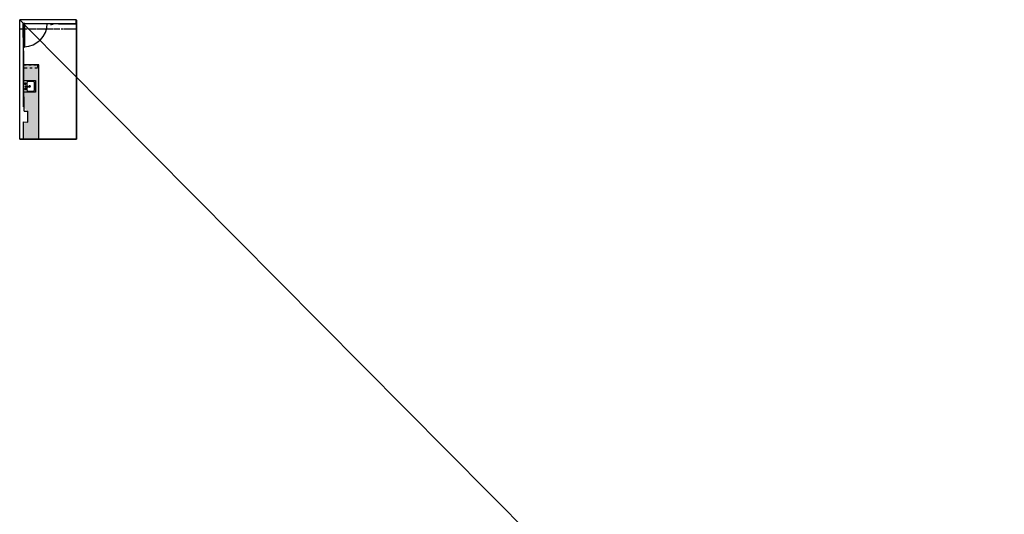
# Model space of a CAD drawing. Header units: metres. Extents: x -3644 to 205, y -1286 to 3747.
# Tile 32 of 32: x 105 to 143, y -19 to 0. Entities that reach past the tile are written whole.
import ezdxf

# ---------------------------------------------------------------- set-up
doc = ezdxf.new("R2010")
doc.units = ezdxf.units.M
doc.linetypes.add('_Tracejado pequeno', pattern=[0.00225, 0.0015, -0.00075])
doc.linetypes.add('DASHDOT', pattern=[1, 0.5, -0.25, 0, -0.25])
for name, color, linetype, lineweight in [('A-DETL', 90, 'Continuous', 25), ('A-DOOR', 31, 'Continuous', 25), ('A-GLAZ', 151, 'Continuous', 25), ('A-WALL', 113, 'Continuous', 25), ('Cotas', 1, 'Continuous', 5), ('P-SANR-FIXT', 6, 'Continuous', 25), ('Pintura Tubo Hidráulico', 147, 'Continuous', 30), ('Q-CASE', 31, 'Continuous', 25)]:
    doc.layers.add(name, color=color, linetype=linetype, lineweight=lineweight)
doc.layers.add('TigreCad', color=5, linetype='Continuous')

# ---------------------------------------------------------------- blocks, each defined once
blk = doc.blocks.new('22150405p')
at = {"layer": 'TigreCad', "linetype": 'Continuous'}
for p, q in [((15, 22), (17, 23)), ((15, 22), (15, -15)), ((17, 23), (17, -17)), ((17, 23), (38, 23)), ((38, 23), (41, 26)), ((38, 23), (38, -23)), ((41, 26), (41, -26)), ((41, 26), (46, 26)), ((47, 25), (47, 21)), ((47, 21), (47, -21)), ((-26, -41), (-23, -38)), ((-26, -41), (26, -41)), ((-26, -46), (-26, -41)), ((-21, -47), (-25, -47)), ((-23, -17), (-22, -15)), ((-23, -17), (17, -17)), ((-23, -38), (-23, -17)), ((-23, -38), (23, -38)), ((-22, -15), (15, -15)), ((21, -47), (-21, -47)), ((15, -15), (17, -17)), ((17, -17), (24, -24)), ((25, -47), (21, -47)), ((23, -27), (23, -38)), ((23, -38), (26, -41)), ((26, -41), (26, -46)), ((38, -23), (27, -23)), ((41, -26), (38, -23)), ((46, -26), (41, -26)), ((47, -21), (47, -25))]:
    blk.add_line(p, q, dxfattribs=at)
for centre, radius, start, end in [((15, -15), 37, 90, 180), ((46, 25), 1, 359.9992, 89.9997), ((-25, -46), 1, 180, 270), ((27, -27), 4, 90, 180), ((25, -46), 1, 270, 0), ((46, -25), 1, 270.0002, 0.0003)]:
    blk.add_arc(centre, radius, start, end, dxfattribs=at)
blk = doc.blocks.new('RG 25mm')
at = {"layer": 'Pintura Tubo Hidráulico'}
h = blk.add_hatch(color=256, dxfattribs=at)
h.paths.add_polyline_path([(0.031, 0.07), (0.031, 0.05, 0.055589), (0.028, 0.05), (0.002, 0.05), (0.002, 0.07)])
h.paths.add_polyline_path([(0.002, 0.05), (-0.002, 0.05), (-0.002, 0.07), (0.002, 0.07)])
h.paths.add_polyline_path([(-0.002, 0.05), (-0.028, 0.05, 0.055589), (-0.031, 0.05), (-0.031, 0.07), (-0.002, 0.07)])
at = {"layer": 'Pintura Tubo Hidráulico', "extrusion": (-1.85e-14, -2.2e-15, -1)}
h = blk.add_hatch(color=256, dxfattribs=at)
h.paths.add_polyline_path([(0.024, -0.015, -0.006589), (0.024, -0.015), (0.021, -0.016), (0.018, -0.018), (0.016, -0.02), (0.014, -0.023), (0.014, -0.025, -0.11025), (0.014, -0.027, -0.901946), (0.007, -0.028), (0.005, -0.026), (0.002, -0.025), (0, -0.025), (-0.003, -0.025), (-0.005, -0.025), (-0.007, -0.026, -0.165267), (-0.007, -0.029, -0.001938), (-0.007, -0.029, -0.00833), (-0.007, -0.029, -0.011895), (-0.007, -0.029, -0.928252), (-0.014, -0.025), (-0.014, -0.023), (-0.016, -0.02), (-0.018, -0.018), (-0.021, -0.016), (-0.024, -0.015, -1.045066), (-0.028, -0.008, -0.002602), (-0.028, -0.008), (-0.026, -0.006), (-0.026, -0.004), (-0.025, -0.003), (-0.025, -0.001), (-0.025, 0.001), (-0.025, 0.002), (-0.025, 0.003), (-0.026, 0.005), (-0.027, 0.006), (-0.027, 0.007, -0.834218), (-0.026, 0.015, -0.107369), (-0.025, 0.014), (-0.023, 0.015), (-0.021, 0.015), (-0.019, 0.017), (-0.017, 0.019), (-0.015, 0.021), (-0.014, 0.023), (-0.014, 0.025, -0.14537), (-0.014, 0.027, -0.977013), (-0.007, 0.026), (-0.005, 0.025), (-0.003, 0.025), (0, 0.025), (0.002, 0.025), (0.002, 0.025), (0.005, 0.026), (0.007, 0.028, -0.071996), (0.007, 0.029, -0.930887), (0.014, 0.025), (0.014, 0.023), (0.015, 0.021), (0.017, 0.019), (0.019, 0.017), (0.021, 0.015), (0.023, 0.015), (0.025, 0.014, -0.034109), (0.025, 0.015, -0.01162), (0.025, 0.015, -0.943821), (0.027, 0.007), (0.027, 0.006), (0.026, 0.005), (0.025, 0.003), (0.025, 0.002), (0.025, 0.001), (0.025, -0.001), (0.025, -0.003), (0.026, -0.004), (0.026, -0.006), (0.028, -0.008, -0.018048), (0.028, -0.008, -1)])
h.paths.add_polyline_path([(0.023, 0.008, -0.16378), (0.022, 0.011), (0.02, 0.011), (0.019, 0.012), (0.017, 0.013, -0.144854), (0.021, 0.002), (0.022, 0.005)], flags=16)
h.paths.add_polyline_path([(0, 0.02, 1), (0, -0.02, 1)], flags=16)
h.paths.add_polyline_path([(0, 0.015, 1), (0, -0.015, 1)], flags=0)
h.paths.add_polyline_path([(0.021, -0.002, -0.159507), (0.016, -0.014), (0.02, -0.012), (0.022, -0.011, -0.153432), (0.023, -0.009, -0.002074), (0.023, -0.009), (0.023, -0.008), (0.021, -0.004)], flags=16)
h.paths.add_polyline_path([(0, 0.014, 1), (0, -0.014, 1)], flags=0)
h.paths.add_polyline_path([(0.013, 0.017), (0.012, 0.018), (0.011, 0.02), (0.01, 0.023, -0.130531), (0.008, 0.023), (0.008, 0.023), (0.007, 0.022), (0.005, 0.022), (0.004, 0.021), (0.003, 0.021, -0.114489), (0.012, 0.018, -0.011442)], flags=16)
h.paths.add_polyline_path([(0.004, 0.004), (-0.001, 0.005), (-0.005, 0.001), (-0.004, -0.004), (0.001, -0.005), (0.005, -0.001)], flags=0)
h.paths.add_polyline_path([(0.014, -0.016, -0.141644), (0.003, -0.021), (0.004, -0.021), (0.005, -0.022), (0.007, -0.022), (0.008, -0.023), (0.009, -0.024, -0.114205), (0.01, -0.023), (0.01, -0.022), (0.012, -0.018)], flags=16)
h.paths.add_polyline_path([(-0.006, 0.021), (-0.008, 0.022), (-0.009, 0.023, -0.062617), (-0.01, 0.023, -0.003503), (-0.01, 0.023), (-0.011, 0.02), (-0.012, 0.018), (-0.013, 0.017, -0.113501), (-0.004, 0.021)], flags=16)
h.paths.add_polyline_path([(-0.019, 0.012), (-0.02, 0.011), (-0.022, 0.011, -0.108436), (-0.023, 0.009, -0.017216), (-0.023, 0.009, -0.010198), (-0.023, 0.009, -0.003677), (-0.023, 0.009, -0.02324), (-0.023, 0.008), (-0.022, 0.005), (-0.021, 0.002, -0.144854), (-0.017, 0.013)], flags=16)
h.paths.add_polyline_path([(-0.004, -0.021, -0.129), (-0.014, -0.016), (-0.012, -0.018), (-0.01, -0.022), (-0.01, -0.023, -0.031324), (-0.01, -0.023, -0.008199), (-0.01, -0.023), (-0.008, -0.022), (-0.006, -0.021)], flags=16)
h.paths.add_polyline_path([(-0.016, -0.014, -0.159507), (-0.021, -0.002), (-0.021, -0.004), (-0.023, -0.008), (-0.023, -0.009, -0.160633), (-0.022, -0.011, 0.004954), (-0.022, -0.011), (-0.02, -0.012)], flags=16)
at = {"layer": 'Pintura Tubo Hidráulico'}
h = blk.add_hatch(color=256, dxfattribs=at)
h.paths.add_polyline_path([(-0.028, 0.05), (0.028, 0.05, 0.072751), (0.024, 0.048), (-0.024, 0.048, 0.072751)])
h.paths.add_polyline_path([(-0.024, 0.048), (0.024, 0.048, 0.045145), (0.022, 0.047), (-0.022, 0.047, 0.045145)])
h.paths.add_polyline_path([(-0.022, 0.047), (0.022, 0.047, 0.038443), (0.02, 0.045), (-0.02, 0.045, 0.038443)])
h.paths.add_polyline_path([(-0.02, 0.045), (0.02, 0.045, 0.032042), (0.019, 0.044), (-0.019, 0.044, 0.032042)])
h.paths.add_polyline_path([(-0.019, 0.044), (0.019, 0.044, 0.030872), (0.018, 0.042), (-0.018, 0.042, 0.030872)])
h.paths.add_polyline_path([(-0.018, 0.042), (0.018, 0.042, 0.027547), (0.017, 0.041), (-0.017, 0.041, 0.027547)])
h.paths.add_polyline_path([(-0.017, 0.041), (0.017, 0.041, 0.027755), (0.017, 0.039), (-0.017, 0.039, 0.027755)])
h.paths.add_polyline_path([(-0.017, 0.039), (0.017, 0.039, 0.025602), (0.016, 0.038), (-0.016, 0.038, 0.025602)])
h.paths.add_polyline_path([(-0.016, 0.038), (0.016, 0.038, 0.026493), (0.016, 0.036), (-0.016, 0.036, 0.026493)])
h.paths.add_polyline_path([(-0.016, 0.036), (0.016, 0.036), (0.016, 0.035), (-0.016, 0.035)])
h.paths.add_polyline_path([(-0.016, 0.033), (0.016, 0.033), (0.016, 0.032), (-0.016, 0.032)])
h.paths.add_polyline_path([(-0.016, 0.035), (0.016, 0.035), (0.016, 0.033), (-0.016, 0.033)])
at = {"layer": 'Pintura Tubo Hidráulico', "extrusion": (-1.85e-14, -2.2e-15, -1)}
h = blk.add_hatch(color=256, dxfattribs=at)
h.paths.add_polyline_path([(0.02, 0.021), (0.02, 0.032), (0.023, 0.032), (0.023, 0.021)])
h.paths.add_polyline_path([(0.017, 0.021), (0.017, 0.032), (0.02, 0.032), (0.02, 0.021)])
h.paths.add_polyline_path([(0.015, 0.021), (0.014, 0.023), (0.014, 0.025, 0.317461), (0.013, 0.029), (0.013, 0.032), (0.017, 0.032), (0.017, 0.021)])
h.paths.add_polyline_path([(0.007, 0.028), (0.005, 0.026), (0.002, 0.025), (0.002, 0.032), (0.013, 0.032), (0.013, 0.029, 0.564747)])
h.paths.add_polyline_path([(-0.005, 0.025), (-0.007, 0.026, 0.700009), (-0.013, 0.029), (-0.013, 0.032), (-0.002, 0.032), (-0.002, 0.025), (-0.003, 0.025)])
h.paths.add_polyline_path([(-0.014, 0.025), (-0.014, 0.023), (-0.015, 0.021), (-0.017, 0.021), (-0.017, 0.032), (-0.013, 0.032), (-0.013, 0.029, 0.317461)])
h.paths.add_polyline_path([(-0.02, 0.021), (-0.02, 0.032), (-0.017, 0.032), (-0.017, 0.021)])
h.paths.add_polyline_path([(-0.023, 0.021), (-0.023, 0.032), (-0.02, 0.032), (-0.02, 0.021)])
at = {"layer": 'Pintura Tubo Hidráulico'}
h = blk.add_hatch(color=256, dxfattribs=at)
h.paths.add_polyline_path([(-0.02, 0, 1), (0.02, 0, 1)])
h.paths.add_polyline_path([(0.015, 0, -1), (-0.015, 0, -1)], flags=16)
h.paths.add_polyline_path([(0.014, 0, -1), (-0.014, 0, -1)], flags=0)
h.paths.add_polyline_path([(0.005, 0.001), (0.004, -0.004), (-0.001, -0.005), (-0.005, -0.001), (-0.004, 0.004), (0.001, 0.005)], flags=0)
h.paths.add_polyline_path([(0.014, 0, 1), (-0.014, 0, 1)], flags=0)
h = blk.add_hatch(color=256, dxfattribs=at)
edge = h.paths.add_edge_path()
edge.add_ellipse((0, 0), major_axis=(0, 0.0135), ratio=1, start_angle=0, end_angle=360, ccw=False)
h = blk.add_hatch(color=256, dxfattribs=at)
h.paths.add_polyline_path([(-0.01, 0.023), (-0.011, 0.021), (-0.004, 0.021), (-0.005, 0.022), (-0.007, 0.022), (-0.008, 0.023), (-0.008, 0.023, -0.130531)])
h.paths.add_polyline_path([(0.009, 0.023), (0.008, 0.022), (0.006, 0.021), (0.005, 0.021), (0.011, 0.021), (0.01, 0.023, -0.066135)])
at = {"layer": 'Pintura Tubo Hidráulico', "extrusion": (-1.85e-14, -2.2e-15, -1)}
blk.add_hatch(color=256, dxfattribs=at).paths.add_polyline_path([(0, 0.025), (-0.002, 0.025), (-0.002, 0.032), (0.002, 0.032), (0.002, 0.025), (0.002, 0.025)])
at = {"layer": 'Pintura Tubo Hidráulico'}
h = blk.add_hatch(color=256, dxfattribs=at)
h.paths.add_polyline_path([(-0.002, -0.07), (-0.031, -0.07), (-0.031, -0.05, 0.055589), (-0.028, -0.05), (-0.002, -0.05)])
h.paths.add_polyline_path([(-0.002, -0.05), (0.002, -0.05), (0.002, -0.07), (-0.002, -0.07)])
h.paths.add_polyline_path([(0.002, -0.05), (0.028, -0.05, 0.055589), (0.031, -0.05), (0.031, -0.07), (0.002, -0.07)])
h = blk.add_hatch(color=256, dxfattribs=at)
h.paths.add_polyline_path([(-0.016, -0.036), (0.016, -0.036, 0.026493), (0.016, -0.038), (-0.016, -0.038, 0.026493)])
h.paths.add_polyline_path([(-0.016, -0.038), (0.016, -0.038, 0.025602), (0.017, -0.039), (-0.017, -0.039, 0.025602)])
h.paths.add_polyline_path([(-0.017, -0.039), (0.017, -0.039, 0.027755), (0.017, -0.041), (-0.017, -0.041, 0.027755)])
h.paths.add_polyline_path([(-0.017, -0.041), (0.017, -0.041, 0.027547), (0.018, -0.042), (-0.018, -0.042, 0.027547)])
h.paths.add_polyline_path([(-0.018, -0.042), (0.018, -0.042, 0.030872), (0.019, -0.044), (-0.019, -0.044, 0.030872)])
h.paths.add_polyline_path([(-0.019, -0.044), (0.019, -0.044, 0.032042), (0.02, -0.045), (-0.02, -0.045, 0.032042)])
h.paths.add_polyline_path([(-0.02, -0.045), (0.02, -0.045, 0.038443), (0.022, -0.047), (-0.022, -0.047, 0.038443)])
h.paths.add_polyline_path([(-0.022, -0.047), (0.022, -0.047, 0.045145), (0.024, -0.048), (-0.024, -0.048, 0.045145)])
h.paths.add_polyline_path([(-0.024, -0.048), (0.024, -0.048, 0.072751), (0.028, -0.05), (-0.028, -0.05, 0.072751)])
h = blk.add_hatch(color=256, dxfattribs=at)
h.paths.add_polyline_path([(-0.004, -0.021), (-0.005, -0.022), (-0.007, -0.022), (-0.008, -0.023), (-0.009, -0.024, 0.114205), (-0.01, -0.023), (-0.01, -0.022), (-0.011, -0.021)])
h.paths.add_polyline_path([(-0.007, -0.028), (-0.005, -0.026), (-0.002, -0.025), (-0.002, -0.032), (-0.013, -0.032), (-0.013, -0.03, 0.596321)])
h.paths.add_polyline_path([(-0.013, -0.03), (-0.013, -0.032), (-0.017, -0.032), (-0.017, -0.021), (-0.015, -0.021), (-0.014, -0.023), (-0.014, -0.025, 0.315906)])
h.paths.add_polyline_path([(-0.017, -0.032), (-0.02, -0.032), (-0.02, -0.021), (-0.017, -0.021)])
h.paths.add_polyline_path([(-0.02, -0.032), (-0.023, -0.032), (-0.023, -0.021), (-0.02, -0.021)])
at = {"layer": 'Pintura Tubo Hidráulico', "extrusion": (-1.85e-14, -2.2e-15, -1)}
h = blk.add_hatch(color=256, dxfattribs=at)
h.paths.add_polyline_path([(-0.002, -0.032), (-0.002, -0.025), (0, -0.025), (0.002, -0.025), (0.002, -0.025), (0.002, -0.032)])
h.paths.add_polyline_path([(-0.016, -0.035), (-0.016, -0.033), (0.016, -0.033), (0.016, -0.035)])
h = blk.add_hatch(color=256, dxfattribs=at)
h.paths.add_polyline_path([(-0.016, -0.036), (-0.016, -0.035), (0.016, -0.035), (0.016, -0.036)])
h.paths.add_polyline_path([(-0.016, -0.033), (-0.016, -0.032), (0.016, -0.032), (0.016, -0.033)])
at = {"layer": 'Pintura Tubo Hidráulico'}
h = blk.add_hatch(color=256, dxfattribs=at)
h.paths.add_polyline_path([(0.006, -0.021), (0.005, -0.021), (0.011, -0.021), (0.01, -0.022), (0.01, -0.023, 0.039533), (0.01, -0.023), (0.008, -0.022)])
h.paths.add_polyline_path([(0.002, -0.025), (0.003, -0.025), (0.005, -0.025), (0.007, -0.026, 0.726317), (0.013, -0.03), (0.013, -0.032), (0.002, -0.032)])
h.paths.add_polyline_path([(0.014, -0.025), (0.014, -0.023), (0.015, -0.021), (0.017, -0.021), (0.017, -0.032), (0.013, -0.032), (0.013, -0.03, 0.315906)])
h.paths.add_polyline_path([(0.017, -0.021), (0.02, -0.021), (0.02, -0.032), (0.017, -0.032)])
h.paths.add_polyline_path([(0.02, -0.021), (0.023, -0.021), (0.023, -0.032), (0.02, -0.032)])
at = {"layer": 'TigreCad', "extrusion": (-1.88e-14, -2.5e-15, -1)}
for p, q in [((-0.031, 0.07), (-0.031, 0.05)), ((0.031, 0.07), (-0.031, 0.07)), ((0.028, 0.05), (-0.028, 0.05)), ((-0.027, 0.007), (-0.027, 0.006)), ((-0.027, 0.006), (-0.026, 0.005)), ((-0.026, 0.005), (-0.025, 0.003)), ((-0.023, 0.015), (-0.025, 0.014)), ((-0.025, 0.003), (-0.025, 0.002)), ((-0.025, 0.002), (-0.025, 0.001)), ((-0.025, 0.001), (-0.025, -0.001)), ((0.024, 0.048), (-0.024, 0.048)), ((-0.023, 0.021), (-0.023, 0.032)), ((-0.023, 0.032), (0.023, 0.032)), ((-0.015, 0.021), (-0.023, 0.021)), ((-0.021, 0.015), (-0.023, 0.015)), ((-0.022, 0.005), (-0.023, 0.008)), ((0.022, 0.047), (-0.022, 0.047)), ((-0.02, 0.011), (-0.022, 0.011)), ((-0.021, 0.002), (-0.022, 0.005)), ((-0.019, 0.017), (-0.021, 0.015)), ((-0.021, 0.001), (-0.021, 0.001)), ((0.02, 0.045), (-0.02, 0.045)), ((-0.02, 0.032), (-0.02, 0.021)), ((-0.019, 0.012), (-0.02, 0.011)), ((0.019, 0.044), (-0.019, 0.044)), ((-0.017, 0.019), (-0.019, 0.017)), ((-0.017, 0.013), (-0.019, 0.012)), ((0.018, 0.042), (-0.018, 0.042)), ((0.017, 0.041), (-0.017, 0.041)), ((0.017, 0.039), (-0.017, 0.039)), ((-0.017, 0.032), (-0.017, 0.021)), ((-0.015, 0.021), (-0.017, 0.019)), ((0.016, 0.038), (-0.016, 0.038)), ((0.016, 0.036), (-0.016, 0.036)), ((0.016, 0.035), (-0.016, 0.035)), ((0.016, 0.033), (-0.016, 0.033)), ((0.016, 0.032), (-0.016, 0.032)), ((-0.014, 0.023), (-0.015, 0.021)), ((-0.014, 0.025), (-0.014, 0.023)), ((-0.013, 0.032), (-0.013, 0.029)), ((-0.012, 0.018), (-0.013, 0.017)), ((-0.011, 0.02), (-0.012, 0.018)), ((-0.01, 0.023), (-0.011, 0.02)), ((-0.004, 0.021), (-0.011, 0.021)), ((-0.007, 0.022), (-0.008, 0.023)), ((-0.008, 0.023), (-0.008, 0.023)), ((-0.007, 0.028), (-0.005, 0.026)), ((-0.005, 0.022), (-0.007, 0.022)), ((-0.005, 0.026), (-0.002, 0.025)), ((-0.004, 0.021), (-0.005, 0.022)), ((-0.004, 0.004), (-0.005, -0.001)), ((-0.003, 0.021), (-0.004, 0.021)), ((0.001, 0.005), (-0.004, 0.004)), ((-0.002, 0.032), (-0.002, 0.025)), ((-0.002, 0.025), (0, 0.025)), ((0, 0.025), (0.003, 0.025)), ((0.005, 0.001), (0.001, 0.005)), ((0.002, 0.025), (0.002, 0.032)), ((0.003, 0.025), (0.005, 0.025)), ((0.006, 0.021), (0.003, 0.021)), ((0.004, -0.004), (0.005, 0.001)), ((0.005, 0.025), (0.007, 0.026)), ((0.011, 0.021), (0.005, 0.021)), ((0.008, 0.022), (0.006, 0.021)), ((0.009, 0.023), (0.008, 0.022)), ((0.01, 0.023), (0.011, 0.02)), ((0.011, 0.02), (0.012, 0.018)), ((0.012, 0.018), (0.013, 0.016)), ((0.013, 0.032), (0.013, 0.029)), ((0.014, 0.025), (0.014, 0.023)), ((0.014, 0.023), (0.015, 0.021)), ((0.023, 0.021), (0.015, 0.021)), ((0.015, 0.021), (0.017, 0.019)), ((0.017, 0.032), (0.017, 0.021)), ((0.017, 0.019), (0.019, 0.017)), ((0.017, 0.013), (0.019, 0.012)), ((0.019, 0.017), (0.021, 0.015)), ((0.019, 0.012), (0.02, 0.011)), ((0.02, 0.032), (0.02, 0.021)), ((0.02, 0.011), (0.022, 0.011)), ((0.021, 0.015), (0.023, 0.015)), ((0.021, 0.002), (0.022, 0.005)), ((0.021, 0.001), (0.021, 0.001)), ((0.022, 0.005), (0.023, 0.008)), ((0.023, 0.032), (0.023, 0.021)), ((0.023, 0.015), (0.025, 0.014)), ((0.026, 0.005), (0.025, 0.003)), ((0.025, 0.003), (0.025, 0.002)), ((0.025, 0.002), (0.025, 0.001)), ((0.025, 0.001), (0.025, -0.001)), ((0.027, 0.006), (0.026, 0.005)), ((0.027, 0.007), (0.027, 0.006)), ((0.031, 0.07), (0.031, 0.05)), ((-0.031, -0.07), (-0.031, -0.05)), ((0.031, -0.07), (-0.031, -0.07)), ((-0.026, -0.006), (-0.028, -0.008)), ((-0.025, -0.003), (-0.026, -0.004)), ((-0.026, -0.004), (-0.026, -0.006)), ((-0.025, -0.001), (-0.025, -0.003)), ((-0.021, -0.016), (-0.024, -0.015)), ((0.024, -0.048), (-0.024, -0.048)), ((-0.023, -0.008), (-0.021, -0.004)), ((-0.023, -0.009), (-0.023, -0.008)), ((-0.015, -0.021), (-0.023, -0.021)), ((-0.023, -0.021), (-0.023, -0.032)), ((-0.023, -0.032), (0.023, -0.032)), ((-0.02, -0.012), (-0.022, -0.011)), ((0.022, -0.047), (-0.022, -0.047)), ((-0.021, -0.004), (-0.021, -0.002)), ((-0.018, -0.018), (-0.021, -0.016)), ((-0.016, -0.014), (-0.02, -0.012)), ((-0.02, -0.032), (-0.02, -0.021)), ((0.02, -0.045), (-0.02, -0.045)), ((0.019, -0.044), (-0.019, -0.044)), ((-0.016, -0.02), (-0.018, -0.018)), ((0.018, -0.042), (-0.018, -0.042)), ((-0.017, -0.032), (-0.017, -0.021)), ((0.017, -0.039), (-0.017, -0.039)), ((0.017, -0.041), (-0.017, -0.041)), ((-0.014, -0.023), (-0.016, -0.02)), ((0.016, -0.032), (-0.016, -0.032)), ((0.016, -0.033), (-0.016, -0.033)), ((0.016, -0.035), (-0.016, -0.035)), ((0.016, -0.036), (-0.016, -0.036)), ((0.016, -0.038), (-0.016, -0.038)), ((-0.012, -0.018), (-0.014, -0.016)), ((-0.014, -0.025), (-0.014, -0.023)), ((-0.013, -0.032), (-0.013, -0.029)), ((-0.013, -0.032), (-0.013, -0.029)), ((-0.01, -0.022), (-0.012, -0.018)), ((-0.004, -0.021), (-0.011, -0.021)), ((-0.01, -0.023), (-0.01, -0.022)), ((-0.008, -0.023), (-0.009, -0.024)), ((-0.007, -0.022), (-0.008, -0.023)), ((-0.005, -0.022), (-0.007, -0.022)), ((-0.007, -0.028), (-0.005, -0.026)), ((-0.005, -0.001), (-0.001, -0.005)), ((-0.004, -0.021), (-0.005, -0.022)), ((-0.005, -0.026), (-0.002, -0.025)), ((-0.003, -0.021), (-0.004, -0.021)), ((-0.002, -0.025), (0, -0.025)), ((-0.002, -0.032), (-0.002, -0.025)), ((-0.001, -0.005), (0.004, -0.004)), ((0, -0.025), (0.003, -0.025)), ((0.002, -0.025), (0.002, -0.032)), ((0.003, -0.025), (0.005, -0.025)), ((0.006, -0.021), (0.004, -0.021)), ((0.011, -0.021), (0.005, -0.021)), ((0.005, -0.025), (0.007, -0.026)), ((0.008, -0.022), (0.006, -0.021)), ((0.01, -0.023), (0.008, -0.022)), ((0.01, -0.022), (0.012, -0.018)), ((0.01, -0.023), (0.01, -0.022)), ((0.012, -0.018), (0.014, -0.016)), ((0.013, -0.032), (0.013, -0.029)), ((0.013, -0.032), (0.013, -0.029)), ((0.014, -0.023), (0.016, -0.02)), ((0.014, -0.025), (0.014, -0.023)), ((0.023, -0.021), (0.015, -0.021)), ((0.016, -0.014), (0.02, -0.012)), ((0.016, -0.02), (0.018, -0.018)), ((0.017, -0.032), (0.017, -0.021)), ((0.018, -0.018), (0.021, -0.016)), ((0.02, -0.012), (0.022, -0.011)), ((0.02, -0.032), (0.02, -0.021)), ((0.021, -0.004), (0.021, -0.002)), ((0.023, -0.008), (0.021, -0.004)), ((0.021, -0.016), (0.024, -0.015)), ((0.023, -0.009), (0.023, -0.008)), ((0.023, -0.032), (0.023, -0.021)), ((0.025, -0.001), (0.025, -0.003)), ((0.025, -0.003), (0.026, -0.004)), ((0.026, -0.004), (0.026, -0.006)), ((0.026, -0.006), (0.028, -0.008)), ((0.031, -0.07), (0.031, -0.05))]:
    blk.add_line(p, q, dxfattribs=at)
for points in [[(0.016, 0.032), (0.016, 0.036)], [(-0.016, 0.032), (-0.016, 0.036)], [(0.016, -0.032), (0.016, -0.036)], [(-0.016, -0.032), (-0.016, -0.036)]]:
    blk.add_lwpolyline(points, dxfattribs=at)
for points in [[(-0.002, 0.07), (0.002, 0.07), (0.002, 0.05), (-0.002, 0.05)], [(-0.002, -0.07), (0.002, -0.07), (0.002, -0.05), (-0.002, -0.05)]]:
    blk.add_lwpolyline(points, close=True, dxfattribs=at)
for radius in [0.0197, 0.0154, 0.0135]:
    blk.add_circle((0, 0), radius, dxfattribs=at)
for centre, radius, start, end in [((0.031, 0.036), 0.0145, 89.1581, 176.6963), ((0.026, 0.011), 0.00379, 290.6581, 114.5133), ((0.026, 0.011), 0.00379, 184.9899, 222.1951), ((0, 0), 0.0212, 5.0207, 37.9894), ((0.01, 0.027), 0.00379, 334.5101, 162.7823), ((0, 0), 0.0212, 53.091, 81.8383), ((0.01, 0.027), 0.00379, 236.97, 266.7173), ((0, 0), 0.0212, 101.0072, 126.909), ((-0.01, 0.027), 0.00379, 355.07, 205.4899), ((-0.01, 0.027), 0.00379, 273.2827, 288.4176), ((-0.031, 0.036), 0.0145, 3.3037, 90.8419), ((0, 0), 0.0212, 142.0106, 174.9793), ((-0.026, 0.011), 0.00379, 317.8049, 355.0101), ((-0.026, 0.011), 0.00379, 65.4867, 249.3419), ((0.031, -0.036), 0.0145, 183.3037, 270.8419), ((0.026, -0.011), 0.00379, 241.925, 67.5708), ((0.026, -0.011), 0.00379, 143.4974, 178.8645), ((0, 0), 0.0212, 317.5396, 353.7904), ((0.01, -0.027), 0.00379, 191.8053, 25.1661), ((0, 0), 0.0212, 278.1617, 310.4095), ((0.01, -0.027), 0.00379, 94.1333, 120.1943), ((0, 0), 0.0212, 229.5905, 258.9928), ((-0.01, -0.027), 0.00379, 154.8339, 8.9268), ((-0.01, -0.027), 0.00379, 76.811, 85.8667), ((0, 0), 0.0212, 186.2096, 222.4604), ((-0.031, -0.036), 0.0145, 269.1581, 356.6963), ((-0.026, -0.011), 0.00379, 1.1355, 36.5026), ((-0.026, -0.011), 0.00379, 112.4292, 298.075)]:
    blk.add_arc(centre, radius, start, end, dxfattribs=at)
blk = doc.blocks.new('22150405s')
at = {"layer": 'TigreCad', "linetype": 'Continuous'}
for p, q in [((-26, -41), (-23, -38)), ((-26, -46), (-26, -41)), ((0, -41), (-26, -41)), ((0, -47), (-25, -47)), ((-23, -17), (-22, -15)), ((-23, -38), (-23, -17)), ((-20, -17), (-23, -17)), ((0, -38), (-23, -38)), ((-21, -15), (-21, -15)), ((-21, -15), (-21, -15)), ((23, -38), (0, -38)), ((26, -41), (0, -41)), ((25, -47), (0, -47)), ((23, -17), (20, -17)), ((21, -15), (21, -15)), ((21, -15), (21, -15)), ((23, -17), (22, -15)), ((23, -38), (23, -17)), ((26, -41), (23, -38)), ((26, -46), (26, -41))]:
    blk.add_line(p, q, dxfattribs=at)
for centre, radius, start, end in [((0, 0), 26, 90, 270), ((0, 0), 20, 0, 180), ((0, 0), 17.6, 0, 180), ((0, 0), 26, 270, 90), ((-25, -46), 1, 180, 270), ((0, 0), 20, 180, 0), ((0, 0), 17.6, 180, 0), ((25, -46), 1, 270, 0)]:
    blk.add_arc(centre, radius, start, end, dxfattribs=at)
blk = doc.blocks.new('tê')
at = {"layer": 'TigreCad', "linetype": 'Continuous'}
for p, q in [((-0.701, 0.722, -0.676), (-0.701, 0.717, -0.676)), ((-0.701, 0.717, -0.676), (-0.699, 0.714, -0.676)), ((-0.649, 0.717, -0.676), (-0.701, 0.717, -0.676)), ((-0.701, 0.635, -0.676), (-0.699, 0.638, -0.676)), ((-0.701, 0.63, -0.676), (-0.701, 0.635, -0.676)), ((-0.649, 0.635, -0.676), (-0.701, 0.635, -0.676)), ((-0.675, 0.723, -0.676), (-0.7, 0.723, -0.676)), ((-0.675, 0.629, -0.676), (-0.7, 0.629, -0.676)), ((-0.652, 0.714, -0.676), (-0.699, 0.714, -0.676)), ((-0.699, 0.714, -0.676), (-0.699, 0.689, -0.676)), ((-0.652, 0.689, -0.676), (-0.699, 0.689, -0.676)), ((-0.697, 0.687, -0.676), (-0.699, 0.689, -0.676)), ((-0.697, 0.665, -0.676), (-0.699, 0.663, -0.676)), ((-0.652, 0.663, -0.676), (-0.699, 0.663, -0.676)), ((-0.699, 0.638, -0.676), (-0.699, 0.663, -0.676)), ((-0.652, 0.638, -0.676), (-0.699, 0.638, -0.676)), ((-0.654, 0.687, -0.676), (-0.697, 0.687, -0.676)), ((-0.697, 0.665, -0.676), (-0.697, 0.687, -0.676)), ((-0.654, 0.665, -0.676), (-0.697, 0.665, -0.676)), ((-0.675, 0.723, -0.676), (-0.65, 0.723, -0.676)), ((-0.675, 0.629, -0.676), (-0.65, 0.629, -0.676)), ((-0.652, 0.689, -0.676), (-0.654, 0.687, -0.676)), ((-0.654, 0.665, -0.676), (-0.654, 0.687, -0.676)), ((-0.652, 0.663, -0.676), (-0.654, 0.665, -0.676)), ((-0.649, 0.717, -0.676), (-0.652, 0.714, -0.676)), ((-0.652, 0.714, -0.676), (-0.652, 0.689, -0.676)), ((-0.652, 0.638, -0.676), (-0.652, 0.663, -0.676)), ((-0.649, 0.635, -0.676), (-0.652, 0.638, -0.676)), ((-0.649, 0.722, -0.676), (-0.649, 0.717, -0.676)), ((-0.649, 0.63, -0.676), (-0.649, 0.635, -0.676))]:
    blk.add_line(p, q, dxfattribs=at)
for centre, start, end in [((-0.7, 0.722, -0.676), 90, 180), ((-0.7, 0.63, -0.676), 180, 270), ((-0.65, 0.722, -0.676), 0, 90), ((-0.65, 0.63, -0.676), 270, 360)]:
    blk.add_arc(centre, 0.001, start, end, dxfattribs=at)

msp = doc.modelspace()

# ---------------------------------------------------------------- hatches: boundary and pattern name
at = {"layer": 'A-GLAZ', "extrusion": (1, 2e-16, 6.4e-15)}
h = msp.add_hatch(dxfattribs=at)
h.set_pattern_fill('AR-CONC', color=253, scale=0.001, style=0)
h.set_pattern_definition([(50, (-2346.38767, -1441.08856), (0.182184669, -0.0159390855), [0.01905, -0.20955]), (355, (-2346.38767, -1441.08856), (-0.035242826, 0.191056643), [0.01524, -0.16764]), (100.451, (-2346.37249, -1441.0899), (0.146942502, 0.175116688), [0.01619, -0.17809]), (46.1842, (-2346.38767, -1441.03776), (0.27107904, -0.042042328), [0.028575, -0.314325]), (96.6356, (-2346.36508, -1441.04127), (0.237404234, 0.247425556), [0.024285, -0.267135]), (351.184, (-2346.38767, -1441.03776), (0.237404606, 0.247425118), [0.02286, -0.25146]), (21, (-2346.36227, -1441.05046), (0.15161488, -0.1022655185), [0.01905, -0.20955]), (326, (-2346.36227, -1441.05046), (0.061802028, 0.184187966), [0.01524, -0.16764]), (71.4514, (-2346.34963, -1441.05899), (0.213416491, 0.081922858), [0.01619, -0.17809]), (37.5, (-2346.38767, -1441.088565), (0.0030886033, 0.0845550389), [0, -0.165608, 0, -0.17018, 0, -0.168275]), (7.5, (-2346.38767, -1441.088565), (0.0668196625, 0.1001805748), [0, -0.097028, 0, -0.161798, 0, -0.064135]), (327.5, (-2346.44431, -1441.088565), (0.1355905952, -0.005728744), [0, -0.0635, 0, -0.19812, 0, -0.26289]), (317.5, (-2346.46971, -1441.08856), (0.1481291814, 0.025426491), [0, -0.08255, 0, -0.131572, 0, -0.18669])])
h.paths.add_polyline_path([(0.347, 0), (-4.293, 0), (-4.293, -0.095), (0.347, -0.101)])
at = {"layer": 'A-GLAZ'}
h = msp.add_hatch(dxfattribs=at)
h.set_pattern_fill('FP_2', color=253, angle=90, style=0, pattern_type=2)
h.set_pattern_definition([(90, (102.325222, 3.589238), (-0.025, 0.102), [0.008, -0.068, 0.008, -0.068, -0.406]), (90, (102.325222, 3.589238), (-0.025, 0.102), [-0.152, 0.008, -0.144, 0.008, -0.068, -0.178]), (90, (102.325222, 3.589238), (-0.025, 0.102), [-0.381, 0.008, -0.042, 0.008, -0.119]), (210, (102.312222, 3.627238), (-0.07583459, -0.072650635), [0.008, -0.068, 0.008, -0.068, -0.406]), (210, (102.312222, 3.627238), (-0.07583459, -0.072650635), [-0.152, 0.008, -0.144, 0.008, -0.068, -0.178]), (210, (102.312222, 3.627238), (-0.07583459, -0.072650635), [-0.381, 0.008, -0.042, 0.008, -0.119]), (330, (102.261222, 3.640238), (0.10083459, -0.029349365), [0.008, -0.068, 0.008, -0.068, -0.406]), (330, (102.261222, 3.640238), (0.10083459, -0.029349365), [-0.152, 0.008, -0.144, 0.008, -0.068, -0.178]), (330, (102.261222, 3.640238), (0.10083459, -0.029349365), [-0.381, 0.008, -0.042, 0.008, -0.119])])
h.paths.add_polyline_path([(105.328, -2.033), (105.328, -2.46), (104.878, -2.46), (104.878, -2.01), (105.328, -2.01)], flags=16)
h.paths.add_polyline_path([(104.862, -4.293), (105.462, -4.293), (105.462, -1.403), (104.862, -1.403), (104.862, -3.036), (105.027, -3.203), (105.027, -3.623), (104.889, -3.625)])
at = {"layer": 'A-GLAZ', "extrusion": (2e-15, -1, 3e-16)}
h = msp.add_hatch(dxfattribs=at)
h.set_pattern_fill('AR-CONC', color=253, scale=0.001, style=0)
h.set_pattern_definition([(50, (-2242.13895, -1441.08856), (0.182184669, -0.0159390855), [0.01905, -0.20955]), (355, (-2242.13895, -1441.08856), (-0.035242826, 0.191056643), [0.01524, -0.16764]), (100.451, (-2242.12377, -1441.0899), (0.146942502, 0.175116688), [0.01619, -0.17809]), (46.1842, (-2242.13895, -1441.03776), (0.27107904, -0.042042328), [0.028575, -0.314325]), (96.6356, (-2242.11636, -1441.04127), (0.237404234, 0.247425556), [0.024285, -0.267135]), (351.184, (-2242.13895, -1441.03776), (0.237404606, 0.247425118), [0.02286, -0.25146]), (21, (-2242.11355, -1441.05046), (0.15161488, -0.1022655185), [0.01905, -0.20955]), (326, (-2242.11355, -1441.05046), (0.061802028, 0.184187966), [0.01524, -0.16764]), (71.4514, (-2242.10091, -1441.05899), (0.213416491, 0.081922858), [0.01619, -0.17809]), (37.5, (-2242.13895, -1441.088565), (0.0030886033, 0.0845550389), [0, -0.165608, 0, -0.17018, 0, -0.168275]), (7.5, (-2242.13895, -1441.088565), (0.0668196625, 0.1001805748), [0, -0.097028, 0, -0.161798, 0, -0.064135]), (327.5, (-2242.19559, -1441.088565), (0.1355905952, -0.005728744), [0, -0.0635, 0, -0.19812, 0, -0.26289]), (317.5, (-2242.22099, -1441.08856), (0.1481291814, 0.025426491), [0, -0.08255, 0, -0.131572, 0, -0.18669])])
h.paths.add_polyline_path([(106.915, 0), (104.712, 0), (104.712, -0.1), (106.915, -0.096)])
at = {"layer": 'Cotas', "true_color": 0x3baff1, "extrusion": (1, -1.44e-14, 7.2e-15)}
h = msp.add_hatch(color=143, dxfattribs=at)
h.paths.add_polyline_path([(-0.672, 1.247), (-0.672, 2.406), (-0.692, 2.406), (-0.692, 1.247)])
h.paths.add_polyline_path([(-0.692, 1.247), (-0.692, 2.406), (-0.712, 2.406), (-0.712, 1.247)])
at = {"layer": 'Pintura Tubo Hidráulico', "true_color": 0x3baff1, "extrusion": (2e-16, -1, 1e-16)}
msp.add_hatch(color=143, dxfattribs=at).paths.add_polyline_path([(104.86, 2.502), (104.86, 2.462), (106.874, 2.462), (106.874, 2.502)])
h = msp.add_hatch(color=143, dxfattribs=at)
h.paths.add_polyline_path([(104.909, 2.543), (104.909, 2.491), (104.914, 2.491, 0.414213), (104.915, 2.492), (104.915, 2.496), (104.915, 2.538), (104.915, 2.542, 0.414214), (104.914, 2.543)])
h.paths.add_polyline_path([(104.906, 2.54), (104.906, 2.493), (104.909, 2.491), (104.909, 2.543)])
h.paths.add_polyline_path([(104.895, 2.54), (104.895, 2.493), (104.906, 2.493), (104.906, 2.54)])
at = {"layer": 'Pintura Tubo Hidráulico', "true_color": 0x3baff1, "extrusion": (1, 2e-16, -1.1e-15)}
h = msp.add_hatch(color=143, dxfattribs=at)
h.paths.add_polyline_path([(0.163, 2.491), (0.163, 2.543), (0.158, 2.543, 0.414213), (0.157, 2.542), (0.157, 2.538), (0.157, 2.496), (0.157, 2.492, 0.414214), (0.158, 2.491)])
h.paths.add_polyline_path([(0.166, 2.493), (0.166, 2.54), (0.163, 2.543), (0.163, 2.491)])
h.paths.add_polyline_path([(0.177, 2.493), (0.177, 2.54), (0.166, 2.54), (0.166, 2.493)])
at = {"layer": 'Pintura Tubo Hidráulico', "true_color": 0x3baff1, "extrusion": (1, -1.6303e-17, -1e-16)}
h = msp.add_hatch(color=143, dxfattribs=at)
h.paths.add_polyline_path([(-0.646, 2.478, -0.414214), (-0.645, 2.477), (-0.645, 2.473), (-0.645, 2.431), (-0.645, 2.427, -0.414213), (-0.646, 2.426), (-0.651, 2.426), (-0.651, 2.478)])
h.paths.add_polyline_path([(-0.651, 2.478), (-0.651, 2.426), (-0.654, 2.428), (-0.654, 2.475)])
h.paths.add_polyline_path([(-0.666, 2.411), (-0.666, 2.406, -0.414214), (-0.667, 2.405), (-0.671, 2.405), (-0.713, 2.405), (-0.717, 2.405, -0.414214), (-0.718, 2.406), (-0.718, 2.411)])
h.paths.add_polyline_path([(-0.669, 2.413), (-0.666, 2.411), (-0.718, 2.411), (-0.715, 2.413)])
h = msp.add_hatch(color=143, dxfattribs=at)
h.paths.add_polyline_path([(-0.654, 2.475), (-0.654, 2.428), (-0.665, 2.428, 0.198912), (-0.668, 2.427), (-0.675, 2.435), (-0.675, 2.475)])
h.paths.add_polyline_path([(-0.675, 2.435), (-0.668, 2.427, 0.198912), (-0.669, 2.424), (-0.669, 2.413), (-0.715, 2.413), (-0.715, 2.435)])
at = {"layer": 'Pintura Tubo Hidráulico', "true_color": 0x3baff1, "extrusion": (1, 1.6303e-17, 1e-16)}
h = msp.add_hatch(color=143, dxfattribs=at)
h.paths.add_polyline_path([(-0.738, 1.174, -0.414214), (-0.739, 1.175), (-0.739, 1.179), (-0.739, 1.221), (-0.739, 1.225, -0.414213), (-0.738, 1.226), (-0.733, 1.226), (-0.733, 1.174)])
h.paths.add_polyline_path([(-0.733, 1.174), (-0.733, 1.226), (-0.73, 1.223), (-0.73, 1.177)])
h.paths.add_polyline_path([(-0.718, 1.241), (-0.718, 1.246, -0.414214), (-0.717, 1.247), (-0.713, 1.247), (-0.671, 1.247), (-0.667, 1.247, -0.414214), (-0.666, 1.246), (-0.666, 1.241)])
h.paths.add_polyline_path([(-0.715, 1.238), (-0.718, 1.241), (-0.666, 1.241), (-0.669, 1.238)])
h = msp.add_hatch(color=143, dxfattribs=at)
h.paths.add_polyline_path([(-0.73, 1.177), (-0.73, 1.223), (-0.719, 1.223, 0.198912), (-0.716, 1.224), (-0.709, 1.217), (-0.709, 1.177)])
h.paths.add_polyline_path([(-0.709, 1.217), (-0.716, 1.224, 0.198912), (-0.715, 1.227), (-0.715, 1.238), (-0.669, 1.238), (-0.669, 1.217)])
h = msp.add_hatch(color=143, dxfattribs=at)
h.paths.add_polyline_path([(-0.707, 1.215), (-0.709, 1.217), (-0.669, 1.217), (-0.67, 1.215)])
h.paths.add_polyline_path([(-0.709, 1.177), (-0.709, 1.217), (-0.707, 1.215), (-0.707, 1.178)])
msp.add_hatch(color=143, dxfattribs=at).paths.add_polyline_path([(-0.707, 1.178), (-0.707, 1.215), (-0.67, 1.215, -0.414213)])
at = {"layer": 'Pintura Tubo Hidráulico', "true_color": 0x3baff1, "extrusion": (1, -1.6303e-17, -1e-16)}
h = msp.add_hatch(color=143, dxfattribs=at)
h.paths.add_polyline_path([(-0.677, 2.436), (-0.675, 2.435), (-0.715, 2.435), (-0.714, 2.436)])
h.paths.add_polyline_path([(-0.675, 2.475), (-0.675, 2.435), (-0.677, 2.436), (-0.677, 2.473)])
msp.add_hatch(color=143, dxfattribs=at).paths.add_polyline_path([(-0.677, 2.473), (-0.677, 2.436), (-0.714, 2.436, -0.414213)])
at = {"layer": 'Pintura Tubo Hidráulico', "true_color": 0x3baff1, "extrusion": (1, 2e-16, -1.1e-15)}
msp.add_hatch(color=143, dxfattribs=at).paths.add_polyline_path([(-2.188, 1.18), (-0.739, 1.18), (-0.739, 1.22), (-2.188, 1.22)])
h = msp.add_hatch(color=143, dxfattribs=at)
h.paths.add_polyline_path([(-2.209, 1.2, -0.217898), (-2.218, 1.18), (-2.218, 1.177), (-2.197, 1.177), (-2.197, 1.2), (-2.197, 1.223), (-2.218, 1.223), (-2.218, 1.22, -0.217898)])
h.paths.add_polyline_path([(-2.194, 1.2), (-2.194, 1.226), (-2.197, 1.223), (-2.197, 1.2), (-2.197, 1.177), (-2.194, 1.174)])
h.paths.add_polyline_path([(-2.188, 1.2), (-2.188, 1.225, 0.414214), (-2.189, 1.226), (-2.194, 1.226), (-2.194, 1.2), (-2.194, 1.174), (-2.189, 1.174, 0.414214), (-2.188, 1.175)])
h = msp.add_hatch(color=143, dxfattribs=at)
h.paths.add_polyline_path([(-2.209, 1.2), (-2.215, 1.2, -0.414214), (-2.235, 1.18), (-2.235, 1.174, 0.414214)])
h.paths.add_polyline_path([(-2.235, 1.226), (-2.235, 1.22, -0.414214), (-2.215, 1.2), (-2.209, 1.2, 0.414214)])
h = msp.add_hatch(color=143, dxfattribs=at)
h.paths.add_polyline_path([(-2.235, 1.218, 1), (-2.235, 1.182, 1)], flags=0)
h.paths.add_polyline_path([(-2.235, 1.218, -1), (-2.235, 1.182, -1)], flags=16)
h.paths.add_polyline_path([(-2.235, 1.18, 1), (-2.235, 1.22, 1)])
h = msp.add_hatch(color=143, dxfattribs=at)
h.paths.add_polyline_path([(-2.255, 1.2), (-2.261, 1.2, 0.414214), (-2.235, 1.174), (-2.235, 1.18, -0.414214)])
h.paths.add_polyline_path([(-2.235, 1.22), (-2.235, 1.226, 0.414214), (-2.261, 1.2), (-2.255, 1.2, -0.414214)])

# ---------------------------------------------------------------- linework, layer by layer
at = {"layer": 'A-DETL', "color": 252, "linetype": '_Tracejado pequeno'}
for p, q in [((104.862, -1.523), (104.862, -1.403)), ((104.862, -1.403), (105.402, -1.403)), ((105.402, -1.523), (104.862, -1.523)), ((105.402, -1.403), (105.402, -1.523))]:
    msp.add_line(p, q, dxfattribs=at)
at = {"layer": 'A-DOOR', "color": 253}
msp.add_line((104.882, -0.691), (104.907, -0.691), dxfattribs=at)
msp.add_arc((104.874, 0.218), 0.909, 270.5449, 359.4551, dxfattribs=at)
at = {"layer": 'A-GLAZ', "color": 253}
for p, q in [((104.712, 0.359), (104.712, 0.36, 2.899)), ((104.712, -4.293, 2.899), (104.712, 0.36, 2.899)), ((106.902, 0.36, 2.899), (104.712, 0.36, 2.899)), ((104.712, 0.359), (104.862, 0.209, 2.15)), ((104.88, -3.202, 2.914), (104.85, 0.222, 2.884)), ((104.85, 0.222, 2.884), (106.902, 0.191, 2.899)), ((104.882, 0.209), (104.862, 0.209)), ((104.862, -0.853), (104.862, 0.209)), ((104.862, 0.209), (104.862, 0.209, 3)), ((104.862, 0.209), (104.862, 0.209, 2.15)), ((104.862, 0.209, 2.15), (105.802, 0.209, 2.15)), ((104.882, 0.209), (104.882, -0.691)), ((104.912, 0.209), (104.882, 0.209)), ((104.882, 0.209), (104.882, 0.209, 2.13)), ((104.882, 0.209, 2.13), (105.782, 0.209, 2.13)), ((104.912, -0.691), (104.912, 0.209)), ((105.782, 0.209), (106.915, 0.209)), ((105.782, 0.209), (105.782, 0.209, 2.13)), ((105.802, 0.209), (105.802, 0.209, 2.15)), ((106.901, 0.191, 2.899), (106.902, 0.36, 2.899)), ((106.915, 0.347, -0.101), (106.902, 0.36, 2.899)), ((106.902, 0.191, 0.016), (106.902, 0.191, 2.899)), ((106.915, 0.347), (106.915, -4.293)), ((104.862, -0.883), (104.862, -0.853)), ((104.862, -1.883), (104.862, -0.883)), ((104.862, -1.853), (104.862, -1.823)), ((104.862, -2.823), (104.862, -1.883)), ((104.862, -2.853), (104.862, -2.823)), ((104.862, -3.036), (104.862, -2.853)), ((104.88, -3.202, 2.914), (105.029, -3.2, 2.914)), ((105.026, -3.201, -0.001), (105.028, -3.202, 2.914)), ((105.028, -3.623, -0.001), (105.026, -3.201, -0.001)), ((105.029, -3.625, 2.914), (105.028, -3.202, 2.914)), ((104.862, -4.293), (104.862, -3.61, -0.016)), ((104.862, -3.61, -0.016), (105.028, -3.623)), ((104.862, -3.61, -0.016), (104.864, -3.612, 2.899)), ((104.864, -3.612, 2.899), (105.029, -3.625, 2.914)), ((104.864, -4.293, 2.899), (104.864, -3.612, 2.899)), ((104.864, -4.293, 2.899), (104.864, -3.612, 2.899)), ((105.028, -3.623, -0.001), (105.029, -3.625, 2.914)), ((104.712, -4.293, -0.101), (104.712, -4.293, 2.899)), ((104.712, -4.293, 2.899), (104.862, -4.293, 2.899)), ((104.862, -4.293), (104.862, -4.293, 2.899))]:
    msp.add_line(p, q, dxfattribs=at)
at = {"layer": 'A-GLAZ', "color": 253, "extrusion": (1, 2e-16, 6.4e-15)}
msp.add_line((106.915, -4.293, -0.096), (106.915, 0.347, -0.101), dxfattribs=at)
at = {"layer": 'A-GLAZ', "color": 253, "extrusion": (1, -6.12323e-17, 6.12323e-17)}
for p, q in [((104.862, -1.853, 1.3), (104.862, -0.853, 1.3)), ((104.862, -0.853, 1.3), (104.862, -0.853, 2.1)), ((104.862, -0.853, 2.1), (104.862, -1.853, 2.1)), ((104.862, -0.883, 1.33), (104.862, -1.823, 1.33)), ((104.862, -0.883, 2.07), (104.862, -0.883, 1.33)), ((104.862, -1.823, 2.07), (104.862, -0.883, 2.07)), ((104.862, -1.303, 2.02), (104.862, -0.933, 2.02)), ((104.862, -0.933, 2.02), (104.862, -0.933, 1.38)), ((104.862, -0.933, 1.38), (104.862, -1.303, 1.38)), ((104.862, -1.303, 1.38), (104.862, -1.303, 2.02)), ((104.862, -1.353, 2.07), (104.862, -1.353, 1.33)), ((104.862, -1.353, 1.33), (104.862, -1.353, 2.07)), ((104.862, -1.773, 2.02), (104.862, -1.403, 2.02)), ((104.862, -1.403, 2.02), (104.862, -1.403, 1.38)), ((104.862, -1.403, 1.38), (104.862, -1.773, 1.38)), ((104.862, -1.773, 1.38), (104.862, -1.773, 2.02)), ((104.862, -1.823, 2.07), (104.862, -1.823, 1.33)), ((104.862, -2.853, 1.3), (104.862, -1.853, 1.3)), ((104.862, -1.853, 1.3), (104.862, -1.853, 2.1)), ((104.862, -1.853, 2.1), (104.862, -2.853, 2.1)), ((104.862, -1.853, 2.1), (104.862, -1.853, 1.3)), ((104.862, -1.883, 1.33), (104.862, -2.823, 1.33)), ((104.862, -1.883, 2.07), (104.862, -1.883, 1.33)), ((104.862, -2.823, 2.07), (104.862, -1.883, 2.07)), ((104.862, -2.303, 2.02), (104.862, -1.933, 2.02)), ((104.862, -1.933, 2.02), (104.862, -1.933, 1.38)), ((104.862, -1.933, 1.38), (104.862, -2.303, 1.38)), ((104.862, -2.303, 1.38), (104.862, -2.303, 2.02)), ((104.862, -2.353, 2.07), (104.862, -2.353, 1.33)), ((104.862, -2.353, 1.33), (104.862, -2.353, 2.07)), ((104.862, -2.773, 2.02), (104.862, -2.403, 2.02)), ((104.862, -2.403, 2.02), (104.862, -2.403, 1.38)), ((104.862, -2.403, 1.38), (104.862, -2.773, 1.38)), ((104.862, -2.773, 1.38), (104.862, -2.773, 2.02)), ((104.862, -2.823, 2.07), (104.862, -2.823, 1.33)), ((104.862, -2.853, 2.1), (104.862, -2.853, 1.3))]:
    msp.add_line(p, q, dxfattribs=at)
at = {"layer": 'A-GLAZ', "color": 253, "extrusion": (5.3e-15, -1, -1.7e-15), "elevation": 4.293}
msp.add_lwpolyline([(104.712, 0), (104.712, -0.1), (106.915, -0.096), (106.915, 0), (104.712, 0)], dxfattribs=at)
at = {"layer": 'A-WALL', "color": 253, "extrusion": (1, -6.12323e-17, 6.12323e-17)}
for p, q in [((104.862, -0.853, 2.1), (104.862, -0.853, 1.3)), ((104.862, -0.853, 1.3), (104.862, -2.853, 1.3)), ((104.862, -2.853, 2.1), (104.862, -0.853, 2.1)), ((104.862, -2.853, 1.3), (104.862, -2.853, 2.1))]:
    msp.add_line(p, q, dxfattribs=at)
at = {"layer": 'Cotas', "linetype": 'DASHDOT', "ltscale": 0.005, "extrusion": (1, 0, 0)}
msp.add_line((104.862, -2.235), (104.862, -2.235, 1.2), dxfattribs=at)
at = {"layer": 'P-SANR-FIXT', "color": 253}
for p, q in [((104.932, -2.222), (105.049, -2.222)), ((104.932, -2.248), (105.049, -2.248)), ((104.989, -2.099), (104.989, -2.222)), ((104.989, -2.248), (104.989, -2.371)), ((105.236, -2.048), (105.04, -2.048)), ((105.287, -2.371), (105.287, -2.099)), ((105.04, -2.422), (105.236, -2.422))]:
    msp.add_line(p, q, dxfattribs=at)
for centre, radius, start, end in [((104.93, -2.133), 0.0254, 90, 270), ((104.932, -2.235), 0.0127, 90, 270), ((104.93, -2.133), 0.0254, 270, 90), ((105.04, -2.099), 0.0508, 90, 180), ((105.049, -2.235), 0.0127, 270, 90), ((105.102, -2.235), 0.0254, 90, 270), ((105.102, -2.235), 0.0254, 270, 90), ((105.236, -2.099), 0.0508, 360, 90), ((104.932, -2.335), 0.0254, 90, 270), ((104.932, -2.335), 0.0254, 356.5699, 90), ((104.932, -2.335), 0.0254, 270, 90), ((104.932, -2.335), 0.0254, 270, 291.8884), ((105.04, -2.371), 0.0508, 180, 270), ((105.236, -2.371), 0.0508, 270, 0)]:
    msp.add_arc(centre, radius, start, end, dxfattribs=at)
at = {"layer": 'Pintura Tubo Hidráulico', "extrusion": (1, 2e-16, -3.7e-15)}
msp.add_line((104.895, 0.157, 2.497), (104.895, 0.157, 2.517), dxfattribs=at)
at = {"layer": 'Q-CASE', "color": 253}
for p, q in [((105.462, -1.403), (104.862, -1.403)), ((105.462, -4.293), (105.462, -1.403)), ((104.878, -2.01), (105.328, -2.01)), ((104.878, -2.46), (104.878, -2.01)), ((105.328, -2.01), (105.328, -2.46)), ((105.328, -2.46), (104.878, -2.46))]:
    msp.add_line(p, q, dxfattribs=at)
at = {"layer": 'TigreCad', "extrusion": (2.9e-15, -1, 1e-16)}
for p, q in [((104.86, 0.212, 2.462), (106.875, 0.211, 2.462)), ((104.86, 0.212, 2.502), (106.875, 0.211, 2.502)), ((104.895, 0.177, 2.493), (104.895, 0.177, 2.54))]:
    msp.add_line(p, q, dxfattribs=at)
at = {"layer": 'TigreCad', "extrusion": (1, 2e-16, -3.7e-15)}
for p, q in [((104.862, -0.645, 2.473), (104.895, 0.157, 2.538)), ((104.895, 0.177, 2.54), (104.895, 0.177, 2.493)), ((205.108, -100.89, 102.678), (104.895, 0.157, 2.497)), ((104.862, -2.188, 1.18), (104.862, -0.739, 1.18)), ((104.862, -2.188, 1.22), (104.862, -0.739, 1.22))]:
    msp.add_line(p, q, dxfattribs=at)
at = {"layer": 'TigreCad', "linetype": 'Continuous', "extrusion": (2.9e-15, -1, 1e-16)}
for p, q in [((104.906, 0.177, 2.493), (104.895, 0.177, 2.493)), ((104.895, 0.177, 2.54), (104.906, 0.177, 2.54)), ((104.906, 0.177, 2.54), (104.906, 0.177, 2.493)), ((104.909, 0.177, 2.491), (104.906, 0.177, 2.493)), ((104.906, 0.177, 2.54), (104.909, 0.177, 2.543)), ((104.909, 0.177, 2.543), (104.909, 0.177, 2.491)), ((104.914, 0.177, 2.491), (104.909, 0.177, 2.491)), ((104.909, 0.177, 2.543), (104.914, 0.177, 2.543)), ((104.915, 0.177, 2.538), (104.915, 0.177, 2.496)), ((104.915, 0.177, 2.496), (104.915, 0.177, 2.492)), ((104.915, 0.177, 2.542), (104.915, 0.177, 2.538))]:
    msp.add_line(p, q, dxfattribs=at)
at = {"layer": 'TigreCad', "linetype": 'Continuous', "extrusion": (1, 2e-16, -3.7e-15)}
for p, q in [((104.895, 0.166, 2.54), (104.895, 0.177, 2.54)), ((104.895, 0.177, 2.493), (104.895, 0.166, 2.493)), ((104.895, 0.166, 2.493), (104.895, 0.166, 2.54)), ((104.895, 0.163, 2.543), (104.895, 0.166, 2.54)), ((104.895, 0.166, 2.493), (104.895, 0.163, 2.491)), ((104.895, 0.163, 2.491), (104.895, 0.163, 2.543)), ((104.895, 0.158, 2.543), (104.895, 0.163, 2.543)), ((104.895, 0.163, 2.491), (104.895, 0.158, 2.491)), ((104.895, 0.157, 2.496), (104.895, 0.157, 2.538)), ((104.895, 0.157, 2.538), (104.895, 0.157, 2.542)), ((104.895, 0.157, 2.492), (104.895, 0.157, 2.496))]:
    msp.add_line(p, q, dxfattribs=at)
at = {"layer": 'TigreCad', "extrusion": (1, -2.07e-14, 1.8e-15)}
for p, q in [((104.862, -0.671, 2.406), (104.862, -0.671, 1.247)), ((104.862, -0.712, 2.406), (104.862, -0.712, 1.247))]:
    msp.add_line(p, q, dxfattribs=at)
at = {"layer": 'TigreCad', "linetype": 'Continuous', "extrusion": (1, 2e-16, -3.7e-15)}
for centre, start, end in [((0.158, 2.542, 104.895), 90.0002, 180.0003), ((0.158, 2.492, 104.895), 179.9992, 269.9997)]:
    msp.add_arc(centre, 0.001, start, end, dxfattribs=at)
at = {"layer": 'TigreCad', "linetype": 'Continuous', "extrusion": (2.9e-15, -1, 1e-16)}
for centre, start, end in [((104.914, 2.492, -0.177), 270.0002, 0.0003), ((104.914, 2.542, -0.177), 359.9992, 89.9997)]:
    msp.add_arc(centre, 0.001, start, end, dxfattribs=at)

# ---------------------------------------------------------------- block references
at = {"layer": 'Cotas', "extrusion": (5.32698e-15, -1, 0), "rotation": 90}
msp.add_blockref('tê', (106.638, 3.192, 0.499), dxfattribs=at)
at = {"layer": 'TigreCad', "extrusion": (1, -1.6303e-17, -1e-16), "xscale": 0.001, "yscale": 0.001, "zscale": 0.001}
msp.add_blockref('22150405p', (-0.692, 2.452, 104.862), dxfattribs=at)
at = {"layer": 'TigreCad', "color": 143, "true_color": 0x3baff1, "extrusion": (1, 3.83697e-16, 1e-16), "xscale": -1.122628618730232, "yscale": 1.122628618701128, "zscale": 1.122628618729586, "rotation": 180}
msp.add_blockref('RG 25mm', (-0.692, 1.7, 104.862), dxfattribs=at)
at = {"layer": 'TigreCad', "extrusion": (1, 1.6303e-17, 1e-16), "xscale": 0.001, "yscale": 0.001, "zscale": 0.001, "rotation": 180}
msp.add_blockref('22150405p', (-0.692, 1.2, 104.862), dxfattribs=at)
at = {"layer": 'TigreCad', "extrusion": (1, 2e-16, -1.1e-15), "xscale": 0.001, "yscale": 0.001, "zscale": 0.001, "rotation": 90}
msp.add_blockref('22150405s', (-2.235, 1.2, 104.862), dxfattribs=at)

doc.saveas('drawing.dxf')
